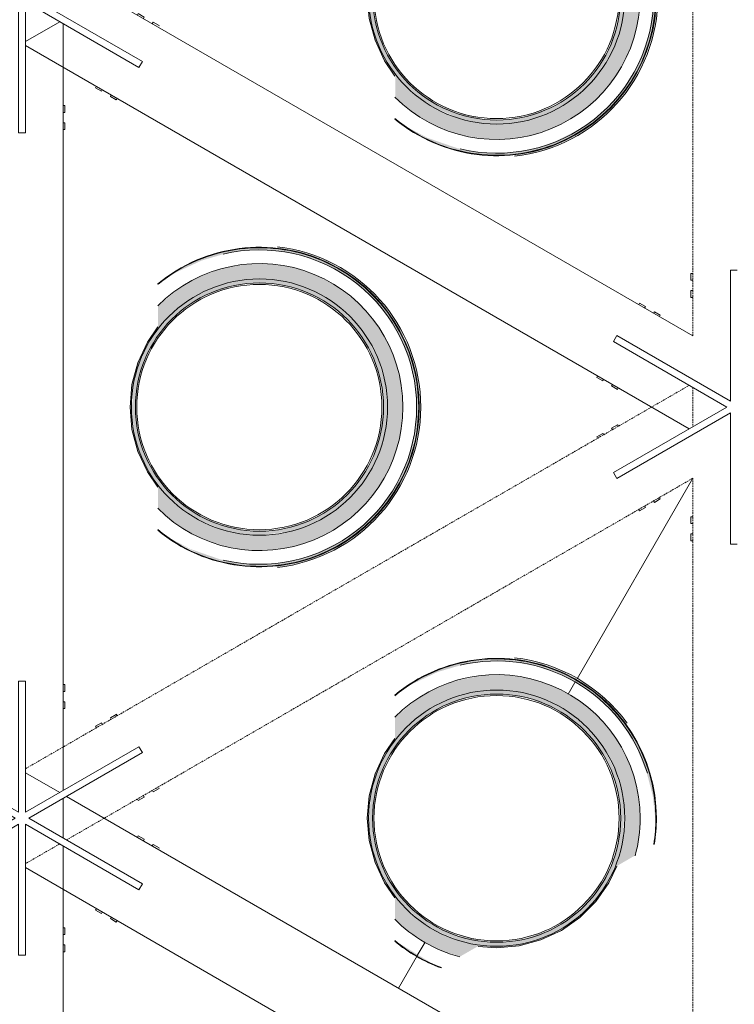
# Model space of a CAD drawing. Header units: centimetres. Extents: x 6036 to 22185, y 5782 to 11383.
# Tile 214 of 256: x 18829 to 19037, y 7948 to 8235. Entities that reach past the tile are written whole.
import ezdxf

# ---------------------------------------------------------------- set-up
doc = ezdxf.new("R2010")
doc.units = ezdxf.units.CM
doc.linetypes.add('Hidden', pattern=[0.714375, 0.47625, -0.238125])
doc.layers.add('A-FLOR', color=192, linetype='Continuous', lineweight=9)
doc.layers.add('A-GENM', color=13, linetype='Continuous', lineweight=9)

# ---------------------------------------------------------------- blocks, each defined once
blk = doc.blocks.new('WIND_SwietlikDachowy - WIND_SwietlikDachowy-V208-7-02 ZestMeble')
at = {"layer": 'A-GENM'}
for points in [[(3.85, -46.48), (11.45, -45.21), (18.74, -42.71), (25.51, -39.05), (32.99, -32.8), (36.81, -28.65), (41.02, -22.2), (44.11, -15.14), (46.01, -7.68), (46.64, 0), (46.01, 7.68), (44.11, 15.14), (41.02, 22.2), (36.81, 28.65), (31.59, 34.32), (25.51, 39.05), (18.74, 42.71), (11.45, 45.21), (3.85, 46.48), (-3.85, 46.48), (-11.45, 45.21), (-18.74, 42.71), (-25.51, 39.05), (-25.43, 38.93), (-16.89, 43.2), (-11.42, 45.08), (-3.84, 46.34), (3.84, 46.34), (11.42, 45.08), (18.68, 42.58), (25.43, 38.93), (31.49, 34.21), (36.7, 28.56), (40.9, 22.13), (44.29, 13.88), (45.87, 7.65), (46.5, 0), (45.77, -8.04), (43.98, -15.1), (40.9, -22.13), (35.41, -29.96), (31.49, -34.21), (25.43, -38.93), (18.68, -42.58), (11.42, -45.08), (3.84, -46.34), (-3.84, -46.34), (-11.42, -45.08), (-18.68, -42.58), (-25.43, -38.93), (-25.51, -39.05), (-16.89, -43.35), (-11.45, -45.21), (-3.85, -46.48)], [(46.01, 0), (46.5, 0), (45.86, 7.68), (43.96, 15.14), (40.85, 22.2), (36.62, 28.65), (31.36, 34.32), (25.21, 39.05), (18.3, 42.71), (10.59, 45.21), (3.79, 46.34), (-3.85, 46.34), (-11.45, 45.07), (-18.74, 42.55), (-25.51, 38.87), (-24.9, 39.05), (-16.89, 42.77), (-10.63, 44.6), (-3.79, 45.74), (3.84, 45.73), (11.42, 44.44), (18.74, 41.87), (25.51, 38.11), (31.59, 33.22), (36.85, 27.23), (41.02, 20.36), (43.67, 13.88), (45.27, 7.55), (45.9, 0)], [(5.21, -46.69), (8.05, -46.36), (15.05, -44.59), (22.92, -41.03), (28.87, -37.09), (34.57, -31.82), (38.8, -26.56), (42.44, -20.24), (45.27, -12.56), (46.64, -5.83), (47.1, 0), (46.01, 9.51), (43.98, 16.52), (40.9, 23.13), (36.7, 29.34), (32.12, 34.32), (26.15, 39.05), (19.58, 42.71), (12.81, 45.21), (5.21, 46.69), (5.21, 46.25), (12.96, 44.7), (19.97, 42.04), (26.47, 38.3), (32.99, 32.8), (37.26, 27.95), (41.28, 21.62), (44.43, 13.88), (46.11, 6.41), (46.5, -1.71), (45.87, -8.23), (43.41, -16.74), (40.37, -23.2), (35.6, -29.96), (31.09, -34.71), (25.1, -39.27), (18.44, -42.82), (11.27, -45.24), (5.21, -46.48)], [(-3.79, -46.34), (3.85, -46.34), (11.45, -45.07), (18.74, -42.55), (25.51, -38.87), (31.59, -34.11), (36.85, -28.32), (41.02, -21.85), (44.11, -14.57), (46.01, -5.97), (46.5, 0), (45.9, 0), (45.15, -8.04), (43.33, -15.1), (40.18, -22.13), (35.88, -28.56), (30.52, -34.21), (24.18, -38.93), (16.84, -42.58), (11.27, -44.5), (3.79, -45.74), (-3.84, -45.73), (-11.43, -44.47), (-20.21, -41.42), (-25.95, -38.38), (-25.21, -39.05), (-16.89, -43.2), (-10.59, -45.21), (-3.84, -46.34)]]:
    blk.add_hatch(color=256, dxfattribs=at).paths.add_polyline_path(points)
h = blk.add_hatch(color=256, dxfattribs=at)
h.paths.add_polyline_path([(-3.46, -41.76), (3.46, -41.76), (10.29, -40.62), (16.83, -38.37), (22.92, -35.08), (29.18, -29.96), (33.06, -25.74), (36.85, -19.94), (39.63, -13.6), (41.33, -6.9), (41.9, 0), (41.33, 6.9), (39.51, 13.88), (36.85, 19.94), (32.99, 25.82), (28.38, 30.83), (21.58, 35.8), (16.83, 38.37), (10.29, 40.62), (3.46, 41.76), (-3.46, 41.76), (-10.29, 40.62), (-16.89, 38.34), (-22.92, 35.08), (-29.64, 29.46), (-29.64, 23.33), (-32.78, 18.81), (-35.54, 12.86), (-37.23, 6.53), (-37.75, -0.61), (-36.83, -8.04), (-35.29, -13.42), (-32.45, -19.31), (-29.64, -23.33), (-29.64, -29.46), (-28.38, -30.83), (-22.92, -35.08), (-16.83, -38.37), (-10.29, -40.62)])
h.paths.add_polyline_path([(0, -37.4), (-6.49, -36.83), (-12.79, -35.14), (-18.7, -32.39), (-24.04, -28.65), (-29.64, -22.63), (-32.74, -17.96), (-35.52, -11.39), (-36.83, -6.49), (-37.23, 1.99), (-36.81, 6.56), (-34.64, 13.88), (-32.25, 18.9), (-28.65, 24.04), (-24.04, 28.65), (-16.89, 33.24), (-12.79, 35.14), (-6.49, 36.83), (0, 37.4), (8.05, 36.41), (12.79, 35.14), (18.7, 32.39), (24.04, 28.65), (28.65, 24.04), (32.99, 17.42), (35.14, 12.79), (36.83, 6.49), (37.4, 0), (36.42, -8.04), (35.14, -12.79), (32.39, -18.7), (28.65, -24.04), (24.04, -28.65), (18.7, -32.39), (12.79, -35.14), (6.49, -36.83)])
h = blk.add_hatch(color=256, dxfattribs=at)
h.paths.add_polyline_path([(0, -37.4), (8.05, -36.41), (12.79, -35.14), (18.7, -32.39), (24.04, -28.65), (28.65, -24.04), (32.99, -17.42), (35.14, -12.79), (36.83, -6.49), (37.4, 0), (36.72, 6.9), (34.64, 13.88), (31.52, 19.94), (28.38, 24.31), (22.92, 29.44), (18.7, 32.39), (12.79, 35.14), (6.49, 36.83), (0, 37.4), (-6.49, 36.83), (-12.79, 35.14), (-18.9, 32.25), (-24.3, 28.39), (-28.96, 23.6), (-32.74, 17.96), (-35.52, 11.39), (-36.83, 6.49), (-37.23, -1.99), (-36.42, -8.04), (-35.08, -12.93), (-32.25, -18.9), (-28.38, -24.31), (-22.92, -29.44), (-16.89, -33.24), (-11.39, -35.52), (-6.49, -36.83), (-3.46, -37.1)])
h.paths.add_polyline_path([(-3.34, -36.08), (-11.6, -34.19), (-17.48, -31.61), (-22.92, -27.92), (-27.05, -24.04), (-30.99, -18.7), (-33.87, -12.79), (-35.64, -6.39), (-36.23, 0), (-35.14, 8.31), (-33.39, 13.88), (-30.8, 19.07), (-26.77, 24.41), (-21.76, 28.96), (-15.37, 32.74), (-8.33, 35.14), (-3.34, 36.08), (4.82, 35.8), (10.29, 34.7), (17.48, 31.61), (22.92, 27.92), (27.05, 24.04), (30.99, 18.7), (33.87, 12.79), (35.63, 6.49), (36.23, 0), (35.14, -8.31), (32.99, -14.69), (30.8, -19.07), (26.77, -24.41), (21.83, -28.91), (16.15, -32.43), (8.05, -35.2), (3.34, -36.08), (0, -36.08)])
for centre, radius, start, end in [((0, 0), 46.64, 0, 129.6602), ((0, 0), 46.5, 0, 129.4422), ((0, 0), 47.1, 0, 83.6312), ((0, 0), 45.9, 0, 103.3981), ((0, 0), 41.9, 0, 135.1723), ((0, 0), 37.4, 0, 180), ((0, 0), 36.23, 0, 180), ((-0.04, 0), 35.8, 0, 180), ((0, 0), 37.4, 180, 0), ((0, 0), 36.23, 180, 0), ((0, 0), 46.64, 230.4141, 360), ((0, 0), 46.5, 230.2736, 0), ((0, 0), 45.9, 256.6019, 0), ((0, 0), 47.1, 276.3688, 360), ((-0.04, 0), 35.8, 180, 360), ((0, 0), 41.9, 224.8277, 360)]:
    blk.add_arc(centre, radius, start, end, dxfattribs=at)
blk = doc.blocks.new('WIND_SwietlikDachowy - WIND_SwietlikDachowy-V205-7-02 ZestMeble')
at = {"layer": 'A-GENM'}
for points in [[(-3.01, -46.48), (3.85, -46.48), (11.45, -45.21), (18.74, -42.71), (25.51, -39.05), (31.59, -34.32), (36.81, -28.65), (41.02, -22.2), (44.11, -15.14), (46.01, -7.68), (46.64, 0), (46.01, 7.68), (44.11, 15.14), (41.02, 22.2), (36.81, 28.65), (31.11, 34.69), (25.51, 39.05), (18.74, 42.71), (11.45, 45.21), (3.85, 46.48), (-3.85, 46.48), (-11.45, 45.21), (-18.74, 42.71), (-25.51, 39.05), (-25.43, 38.93), (-18.68, 42.58), (-11.42, 45.08), (-3.01, 46.34), (3.84, 46.34), (11.42, 45.08), (18.68, 42.58), (25.43, 38.93), (31.49, 34.21), (36.7, 28.56), (40.9, 22.13), (43.98, 15.1), (45.87, 7.65), (46.5, 0), (45.49, -9.15), (43.98, -15.1), (40.9, -22.13), (36.7, -28.56), (31.49, -34.21), (25.43, -38.93), (18.68, -42.58), (11.42, -45.08), (3.84, -46.34), (-3.84, -46.34), (-11.42, -45.08), (-18.68, -42.58), (-25.43, -38.93), (-25.51, -39.05), (-18.74, -42.71), (-11.45, -45.21), (-3.85, -46.48)], [(46.01, 0), (46.5, 0), (45.86, 7.68), (43.96, 15.14), (40.85, 22.2), (36.62, 28.65), (30.88, 34.69), (25.21, 39.05), (18.3, 42.71), (10.59, 45.21), (3.79, 46.34), (-3.85, 46.34), (-11.45, 45.07), (-18.74, 42.55), (-25.51, 38.87), (-24.9, 39.05), (-17.26, 42.66), (-10.63, 44.6), (-3.01, 45.74), (3.84, 45.73), (11.42, 44.44), (18.74, 41.87), (25.51, 38.11), (31.59, 33.22), (36.85, 27.23), (41.02, 20.36), (43.41, 14.9), (45.27, 7.55), (45.9, 0)], [(5.21, -46.69), (7.75, -46.43), (15.05, -44.59), (22.92, -41.03), (28.87, -37.09), (34.57, -31.82), (38.8, -26.56), (42.44, -20.24), (45.27, -12.56), (46.64, -5.83), (47.1, 0), (46.01, 9.51), (43.98, 16.52), (40.9, 23.13), (36.7, 29.34), (31.68, 34.69), (26.15, 39.05), (19.58, 42.71), (12.81, 45.21), (5.21, 46.69), (5.21, 46.25), (12.96, 44.7), (19.97, 42.04), (26.47, 38.3), (32.28, 33.56), (37.26, 27.95), (41.28, 21.62), (44.34, 14.24), (46.11, 6.41), (46.5, -1.71), (45.63, -9.15), (43.41, -16.74), (40.37, -23.2), (36.22, -29.28), (31.09, -34.71), (25.1, -39.27), (18.44, -42.82), (11.27, -45.24), (5.21, -46.48)], [(-3.79, -46.34), (3.85, -46.34), (11.45, -45.07), (18.74, -42.55), (25.51, -38.87), (31.59, -34.11), (36.85, -28.32), (41.02, -21.85), (44.11, -14.57), (46.01, -5.97), (46.5, 0), (45.9, 0), (44.87, -9.15), (43.33, -15.1), (40.18, -22.13), (35.88, -28.56), (30.52, -34.21), (24.18, -38.93), (16.84, -42.58), (11.27, -44.5), (3.79, -45.74), (-3.84, -45.73), (-11.43, -44.47), (-20.21, -41.42), (-25.95, -38.38), (-25.21, -39.05), (-18.3, -42.71), (-10.59, -45.21), (-3.84, -46.34)]]:
    blk.add_hatch(color=256, dxfattribs=at).paths.add_polyline_path(points)
h = blk.add_hatch(color=256, dxfattribs=at)
h.paths.add_polyline_path([(-3.46, -41.76), (3.46, -41.76), (10.29, -40.62), (16.83, -38.37), (22.92, -35.08), (28.38, -30.83), (33.06, -25.74), (36.85, -19.94), (39.63, -13.6), (41.33, -6.9), (41.9, 0), (41.33, 6.9), (39.63, 13.6), (36.85, 19.94), (33.06, 25.74), (28.38, 30.83), (21.93, 35.61), (16.83, 38.37), (10.29, 40.62), (3.46, 41.76), (-3.46, 41.76), (-10.29, 40.62), (-16.83, 38.37), (-23.41, 34.69), (-29.64, 29.46), (-29.64, 23.33), (-32.78, 18.81), (-35.56, 12.77), (-37.23, 6.53), (-37.75, -0.61), (-37.08, -7.12), (-35.29, -13.42), (-32.45, -19.31), (-29.64, -23.33), (-29.64, -29.46), (-27.94, -31.17), (-22.92, -35.08), (-16.83, -38.37), (-10.29, -40.62)])
h.paths.add_polyline_path([(0, -37.4), (-6.49, -36.83), (-12.79, -35.14), (-18.7, -32.39), (-24.04, -28.65), (-29.64, -22.63), (-32.74, -17.96), (-35.52, -11.39), (-36.83, -6.49), (-37.23, 1.99), (-36.81, 6.56), (-35.08, 12.93), (-32.25, 18.9), (-27.94, 24.75), (-24.04, 28.65), (-18.7, 32.39), (-12.79, 35.14), (-6.49, 36.83), (0, 37.4), (6.49, 36.83), (13.76, 34.69), (18.7, 32.39), (24.04, 28.65), (28.65, 24.04), (32.39, 18.7), (35.15, 12.77), (36.83, 6.49), (37.4, 0), (36.83, -6.49), (35.14, -12.79), (32.39, -18.7), (28.65, -24.04), (24.04, -28.65), (18.7, -32.39), (12.79, -35.14), (6.49, -36.83)])
h = blk.add_hatch(color=256, dxfattribs=at)
h.paths.add_polyline_path([(0, -37.4), (6.49, -36.83), (12.79, -35.14), (18.7, -32.39), (24.04, -28.65), (28.65, -24.04), (33.06, -17.25), (35.14, -12.79), (36.83, -6.49), (37.4, 0), (36.72, 6.9), (34.77, 13.6), (31.52, 19.94), (28.38, 24.31), (22.92, 29.44), (18.7, 32.39), (12.79, 35.14), (6.49, 36.83), (0, 37.4), (-6.49, 36.83), (-13.76, 34.69), (-18.9, 32.25), (-24.3, 28.39), (-28.96, 23.6), (-32.74, 17.96), (-35.52, 11.39), (-36.83, 6.49), (-37.23, -1.99), (-36.81, -6.56), (-35.08, -12.93), (-32.25, -18.9), (-27.94, -24.75), (-22.92, -29.44), (-17.96, -32.74), (-11.39, -35.52), (-6.49, -36.83), (-3.01, -37.14)])
h.paths.add_polyline_path([(3.34, -36.08), (-3.46, -36.05), (-11.6, -34.19), (-17.48, -31.61), (-22.92, -27.92), (-27.05, -24.04), (-30.99, -18.7), (-33.87, -12.79), (-35.64, -6.39), (-36.23, 0), (-35.14, 8.31), (-33.78, 13.09), (-30.8, 19.07), (-26.77, 24.41), (-21.76, 28.96), (-15.37, 32.74), (-8.33, 35.14), (-3.01, 36.08), (3.46, 36.05), (10.32, 34.69), (17.48, 31.61), (22.92, 27.92), (27.05, 24.04), (30.99, 18.7), (33.87, 12.77), (35.63, 6.49), (36.23, 0), (35.14, -8.31), (33.06, -14.53), (30.8, -19.07), (26.77, -24.41), (21.83, -28.91), (16.15, -32.43), (8.33, -35.14), (3.46, -36.05)])
for centre, radius, start, end in [((0, 0), 46.64, 0, 129.5859), ((0, 0), 46.5, 0, 129.7264), ((0, 0), 47.1, 0, 83.6312), ((0, 0), 45.9, 0, 103.3981), ((0, 0), 41.9, 0, 135.1723), ((0, 0), 37.4, 0, 180), ((0, 0), 36.23, 0, 180), ((-0.04, 0), 35.8, 0, 180), ((0, 0), 37.4, 180, 0), ((0, 0), 36.23, 180, 0), ((0, 0), 46.64, 230.4141, 360), ((0, 0), 46.5, 230.2736, 0), ((0, 0), 45.9, 256.6019, 0), ((0, 0), 47.1, 276.3688, 360), ((-0.04, 0), 35.8, 180, 360), ((0, 0), 41.9, 224.8277, 360)]:
    blk.add_arc(centre, radius, start, end, dxfattribs=at)
blk = doc.blocks.new('WIND_SwietlikDachowy - WIND_SwietlikDachowy-V213-7-02 ZestMeble')
at = {"layer": 'A-GENM'}
h = blk.add_hatch(color=256, dxfattribs=at)
h.paths.add_polyline_path([(-16.21, -43.58), (-16.41, -43.36), (-18.68, -42.58), (-25.43, -38.93), (-25.51, -39.05), (-18.74, -42.71), (-16.65, -43.43)])
h.paths.add_polyline_path([(46.01, -7.68), (46.64, 0), (46.01, 7.68), (44.11, 15.14), (41.02, 22.2), (36.81, 28.65), (31.59, 34.32), (25.51, 39.05), (18.74, 42.71), (11.45, 45.21), (3.85, 46.48), (-5.52, 46.2), (-11.45, 45.21), (-18.74, 42.71), (-25.51, 39.05), (-25.43, 38.93), (-18.68, 42.58), (-11.36, 45.09), (-3.84, 46.34), (4.66, 46.2), (11.42, 45.08), (18.68, 42.58), (25.43, 38.93), (31.49, 34.21), (36.7, 28.56), (40.9, 22.13), (43.98, 15.1), (45.87, 7.65), (46.5, 0), (45.87, -7.65)])
for points in [[(46.5, 0), (45.86, 7.68), (43.96, 15.14), (40.85, 22.2), (36.62, 28.65), (31.36, 34.32), (25.21, 39.05), (18.3, 42.71), (10.59, 45.21), (3.79, 46.34), (-4.66, 46.2), (-11.45, 45.07), (-18.74, 42.55), (-25.51, 38.87), (-24.9, 39.05), (-17.27, 42.66), (-10.69, 44.59), (-3.79, 45.74), (3.84, 45.73), (11.45, 44.43), (18.74, 41.87), (25.51, 38.11), (31.59, 33.22), (36.85, 27.23), (41.02, 20.36), (43.88, 13.06), (45.56, 6.59), (46.3, 0)], [(37.46, 27.65), (37.91, 27.91), (32.12, 34.32), (26.15, 39.05), (19.58, 42.71), (12.81, 45.21), (5.15, 46.69), (5.15, 46.27), (12.96, 44.7), (19.97, 42.04), (26.47, 38.3), (32.28, 33.56), (37.26, 27.95)], [(-16.05, -43.49), (-19.1, -42.26), (-28.61, -36.41), (-25.21, -39.05), (-18.3, -42.71), (-16.41, -43.36)]]:
    blk.add_hatch(color=256, dxfattribs=at).paths.add_polyline_path(points)
h = blk.add_hatch(color=256, dxfattribs=at)
h.paths.add_polyline_path([(-10.79, -40.45), (-5.38, -37.33), (0.3, -37.77), (6.82, -37.16), (13.58, -35.22), (19.06, -32.62), (24.41, -28.84), (29.03, -24.19), (32.78, -18.81), (35.38, -13.79), (40.3, -10.95), (41.33, -6.9), (41.9, 0), (41.33, 6.9), (39.63, 13.6), (36.85, 19.94), (33.06, 25.74), (28.38, 30.83), (22.92, 35.08), (16.83, 38.37), (10.29, 40.62), (3.46, 41.76), (-3.46, 41.76), (-11.36, 40.25), (-16.83, 38.37), (-22.92, 35.08), (-29.7, 29.39), (-29.7, 23.24), (-32.78, 18.81), (-35.54, 12.86), (-37.23, 6.53), (-37.75, -0.61), (-37.08, -7.12), (-35.29, -13.41), (-32.28, -19.55), (-29.7, -23.24), (-29.7, -29.39), (-28.38, -30.83), (-22.92, -35.08), (-16.83, -38.37), (-11.36, -40.25)])
h.paths.add_polyline_path([(0, -37.4), (-6.49, -36.83), (-12.79, -35.14), (-18.7, -32.39), (-24.04, -28.65), (-29.7, -22.54), (-32.75, -17.94), (-35.52, -11.37), (-36.83, -6.49), (-37.23, 1.99), (-36.81, 6.56), (-35.08, 12.92), (-32.26, 18.89), (-28.4, 24.29), (-24.04, 28.65), (-18.7, 32.39), (-11.36, 35.53), (-6.49, 36.83), (0, 37.4), (6.49, 36.83), (13.58, 34.78), (18.7, 32.39), (24.04, 28.65), (28.65, 24.04), (32.39, 18.7), (35.14, 12.79), (36.83, 6.49), (37.4, 0), (36.83, -6.49), (34.42, -14.35), (31.79, -19.55), (28.38, -24.31), (23.59, -28.97), (17.94, -32.75), (11.36, -35.53), (6.49, -36.83), (1.94, -37.23)])
h = blk.add_hatch(color=256, dxfattribs=at)
h.paths.add_polyline_path([(0, -37.4), (6.49, -36.83), (13.58, -34.78), (18.88, -32.26), (24.29, -28.41), (28.95, -23.61), (32.73, -17.97), (35.52, -11.4), (36.83, -6.49), (37.23, 2), (36.81, 6.57), (34.77, 13.6), (31.52, 19.94), (28.38, 24.31), (22.92, 29.44), (18.7, 32.39), (12.79, 35.14), (6.49, 36.83), (0, 37.4), (-6.49, 36.83), (-12.95, 35.07), (-18.92, 32.24), (-24.31, 28.38), (-28.96, 23.59), (-32.74, 17.95), (-35.52, 11.38), (-36.83, 6.49), (-37.23, -1.99), (-36.81, -6.56), (-35.09, -12.92), (-31.79, -19.55), (-28.38, -24.31), (-22.92, -29.44), (-18, -32.72), (-11.36, -35.53), (-6.49, -36.83), (-0.03, -37.4)])
h.paths.add_polyline_path([(-0.03, -36.08), (-3.46, -36.05), (-11.6, -34.19), (-17.48, -31.61), (-22.92, -27.92), (-27.05, -24.04), (-30.99, -18.7), (-33.87, -12.79), (-35.63, -6.49), (-36.23, 0), (-35.14, 8.31), (-33.78, 13.09), (-30.8, 19.07), (-26.77, 24.41), (-21.78, 28.95), (-15.39, 32.73), (-8.33, 35.14), (-3.34, 36.08), (3.46, 36.05), (10.29, 34.7), (17.48, 31.61), (22.92, 27.92), (27.05, 24.04), (30.99, 18.7), (33.87, 12.79), (35.63, 6.49), (36.23, 0), (35.14, -8.31), (33.78, -13.09), (30.44, -19.55), (26.77, -24.41), (21.75, -28.97), (15.34, -32.75), (8.33, -35.14), (3.34, -36.08), (0, -36.08)])
for centre, radius, start, end in [((0, 0), 46.64, 0, 129.6884), ((0, 0), 46.5, 0, 129.8292), ((0, 0), 47.1, 36, 83.7116), ((0, 0), 45.9, 16.5746, 103.4814), ((0, 0), 41.9, 0, 135.3053), ((0, 0), 37.4, 0, 180), ((0, 0), 36.23, 0, 180), ((-0.04, 0), 35.8, 0, 180), ((0, 0), 37.4, 180, 0), ((0, 0), 36.23, 180, 0), ((0, 0), 46.5, 350.5263, 0), ((0, 0), 46.64, 350.5263, 360), ((-0.04, 0), 35.8, 180, 360), ((0, 0), 41.9, 344.7999, 360), ((0, 0), 41.9, 224.6947, 255.0667), ((0, 0), 46.64, 230.3116, 249.5977), ((0, 0), 46.5, 230.1708, 249.7447)]:
    blk.add_arc(centre, radius, start, end, dxfattribs=at)
blk = doc.blocks.new('GEMO_Zwornik - GEMO_Zwornik-V240-7-02 ZestMeble')
at = {"layer": 'A-GENM'}
for p, q in [((-12.5, 39), (-12, 39)), ((-12.5, 39), (-12.5, 37)), ((-1, 1.73), (-1, 40)), ((-1, 40), (1, 40)), ((1, 40), (1, 1.73)), ((12, 39), (12.5, 39)), ((12.5, 37), (12.5, 39)), ((-12, 37), (-12.5, 37)), ((12.5, 37), (12, 37)), ((-12.5, 34), (-12, 34)), ((-12.5, 34), (-12.5, 32)), ((-12, 32), (-12.5, 32)), ((12, 34), (12.5, 34)), ((12.5, 32), (12, 32)), ((12.5, 32), (12.5, 34)), ((-27.77, 29.89), (-27.52, 30.33)), ((-25.79, 29.33), (-27.52, 30.33)), ((-25.79, 29.33), (-26.04, 28.89)), ((27.5, 30.31), (25.79, 29.33)), ((26.04, 28.89), (25.79, 29.33)), ((27.52, 30.33), (27.51, 30.32)), ((27.52, 30.33), (27.77, 29.89)), ((-23.44, 27.39), (-23.19, 27.83)), ((-21.46, 26.83), (-23.19, 27.83)), ((-21.46, 26.83), (-21.71, 26.39)), ((23.19, 27.83), (21.46, 26.83)), ((21.71, 26.39), (21.46, 26.83)), ((23.19, 27.83), (23.44, 27.39)), ((-35.14, 19.13), (-34.14, 20.87)), ((-34.14, 20.87), (-1, 1.73)), ((1, 1.73), (34.14, 20.87)), ((34.14, 20.87), (35.14, 19.13)), ((-2, 0), (-35.14, 19.13)), ((35.14, 19.13), (2, 0)), ((-40.02, 8.67), (-39.77, 9.11)), ((-40.02, 8.67), (-38.29, 7.67)), ((38.29, 7.67), (40.02, 8.67)), ((39.97, 8.77), (40.02, 8.67)), ((-38.04, 8.11), (-38.29, 7.67)), ((-35.69, 6.17), (-35.44, 6.61)), ((-35.69, 6.17), (-33.96, 5.17)), ((33.96, 5.17), (35.69, 6.17)), ((35.44, 6.61), (35.69, 6.17)), ((38.29, 7.67), (38.19, 7.85)), ((-33.71, 5.61), (-33.96, 5.17)), ((33.96, 5.17), (33.74, 5.56)), ((-35.14, -19.13), (-2, 0)), ((-1, -1.73), (-34.14, -20.87)), ((-1, -40), (-1, -1.73)), ((34.14, -20.87), (1, -1.73)), ((1, -1.73), (1, -40)), ((2, 0), (35.14, -19.13)), ((-33.96, -5.17), (-35.69, -6.17)), ((-33.96, -5.17), (-33.71, -5.61)), ((33.74, -5.56), (33.96, -5.17)), ((35.69, -6.17), (33.96, -5.17)), ((-38.29, -7.67), (-40.02, -8.67)), ((-38.29, -7.67), (-38.04, -8.11)), ((-35.44, -6.61), (-35.69, -6.17)), ((35.69, -6.17), (35.44, -6.61)), ((38.04, -8.11), (38.29, -7.67)), ((40.02, -8.67), (38.29, -7.67)), ((-39.77, -9.11), (-40.02, -8.67)), ((40.02, -8.67), (39.97, -8.77)), ((-34.14, -20.87), (-35.14, -19.13)), ((35.14, -19.13), (34.14, -20.87)), ((-23.19, -27.83), (-23.44, -27.39)), ((-23.19, -27.83), (-21.46, -26.83)), ((-21.71, -26.39), (-21.46, -26.83)), ((21.46, -26.83), (21.71, -26.39)), ((21.46, -26.83), (23.19, -27.83)), ((23.44, -27.39), (23.19, -27.83)), ((-27.52, -30.33), (-27.77, -29.89)), ((-27.52, -30.33), (-25.79, -29.33)), ((-26.04, -28.89), (-25.79, -29.33)), ((25.79, -29.33), (26.04, -28.89)), ((25.79, -29.33), (27.5, -30.31)), ((27.51, -30.32), (27.52, -30.33)), ((27.77, -29.89), (27.52, -30.33)), ((-12.5, -32), (-12, -32)), ((-12.5, -32), (-12.5, -34)), ((-12, -34), (-12.5, -34)), ((12, -32), (12.5, -32)), ((12.5, -34), (12, -34)), ((12.5, -34), (12.5, -32)), ((-12.5, -37), (-12, -37)), ((-12.5, -37), (-12.5, -39)), ((12, -37), (12.5, -37)), ((12.5, -39), (12.5, -37)), ((-12, -39), (-12.5, -39)), ((1, -40), (-1, -40)), ((12.5, -39), (12, -39))]:
    blk.add_line(p, q, dxfattribs=at)
blk = doc.blocks.new('GEMO_Zwornik - GEMO_Zwornik-V247-7-02 ZestMeble')
at = {"layer": 'A-GENM'}
for p, q in [((-12.5, 39), (-12, 39)), ((-12.5, 39), (-12.5, 37)), ((-1, 1.73), (-1, 40)), ((-1, 40), (1, 40)), ((1, 40), (1, 1.73)), ((12, 39), (12.5, 39)), ((12.5, 37), (12.5, 39)), ((-12, 37), (-12.5, 37)), ((12.5, 37), (12, 37)), ((-12.5, 34), (-12, 34)), ((-12.5, 34), (-12.5, 32)), ((-12, 32), (-12.5, 32)), ((12, 34), (12.5, 34)), ((12.5, 32), (12, 32)), ((12.5, 32), (12.5, 34)), ((-27.77, 29.89), (-27.52, 30.33)), ((-25.79, 29.33), (-27.52, 30.33)), ((-25.79, 29.33), (-26.04, 28.89)), ((27.5, 30.31), (25.79, 29.33)), ((26.04, 28.89), (25.79, 29.33)), ((27.52, 30.33), (27.51, 30.32)), ((27.52, 30.33), (27.77, 29.89)), ((-23.44, 27.39), (-23.19, 27.83)), ((-21.46, 26.83), (-23.19, 27.83)), ((-21.46, 26.83), (-21.71, 26.39)), ((23.19, 27.83), (21.46, 26.83)), ((21.71, 26.39), (21.46, 26.83)), ((23.19, 27.83), (23.44, 27.39)), ((-35.14, 19.13), (-34.14, 20.87)), ((-34.14, 20.87), (-1, 1.73)), ((1, 1.73), (34.14, 20.87)), ((34.14, 20.87), (35.14, 19.13)), ((-2, 0), (-35.14, 19.13)), ((35.14, 19.13), (2, 0)), ((-40.02, 8.67), (-39.86, 8.95)), ((-40.02, 8.67), (-38.29, 7.67)), ((38.29, 7.67), (40.02, 8.67)), ((39.86, 8.95), (40.02, 8.67)), ((-38.04, 8.11), (-38.29, 7.67)), ((-35.69, 6.17), (-35.44, 6.61)), ((-35.69, 6.17), (-33.96, 5.17)), ((33.96, 5.17), (35.69, 6.17)), ((35.44, 6.61), (35.69, 6.17)), ((38.29, 7.67), (38.04, 8.11)), ((-33.71, 5.61), (-33.96, 5.17)), ((33.96, 5.17), (33.74, 5.56)), ((-35.14, -19.13), (-2, 0)), ((-1, -1.73), (-34.14, -20.87)), ((-1, -40), (-1, -1.73)), ((34.14, -20.87), (1, -1.73)), ((1, -1.73), (1, -40)), ((2, 0), (35.14, -19.13)), ((-33.96, -5.17), (-35.69, -6.17)), ((-33.96, -5.17), (-33.71, -5.61)), ((33.74, -5.56), (33.96, -5.17)), ((35.69, -6.17), (33.96, -5.17)), ((-38.29, -7.67), (-40.02, -8.67)), ((-38.29, -7.67), (-38.04, -8.11)), ((-35.44, -6.61), (-35.69, -6.17)), ((35.69, -6.17), (35.44, -6.61)), ((38.04, -8.11), (38.29, -7.67)), ((40.02, -8.67), (38.29, -7.67)), ((-39.77, -9.11), (-40.02, -8.67)), ((40.02, -8.67), (39.97, -8.77)), ((-34.14, -20.87), (-35.14, -19.13)), ((35.14, -19.13), (34.14, -20.87)), ((-23.19, -27.83), (-23.44, -27.39)), ((-23.19, -27.83), (-21.46, -26.83)), ((-21.71, -26.39), (-21.46, -26.83)), ((21.46, -26.83), (21.56, -26.66)), ((21.46, -26.83), (23.19, -27.83)), ((23.44, -27.39), (23.19, -27.83)), ((-27.52, -30.33), (-27.77, -29.89)), ((-27.52, -30.33), (-25.79, -29.33)), ((-26.04, -28.89), (-25.79, -29.33)), ((25.79, -29.33), (26.04, -28.89)), ((25.79, -29.33), (27.5, -30.31)), ((27.51, -30.32), (27.52, -30.33)), ((27.77, -29.89), (27.52, -30.33)), ((-12.5, -32), (-12, -32)), ((-12.5, -32), (-12.5, -34)), ((-12, -34), (-12.5, -34)), ((12, -32), (12.5, -32)), ((12.5, -34), (12, -34)), ((12.5, -34), (12.5, -32)), ((-12.5, -37), (-12, -37)), ((-12.5, -37), (-12.5, -39)), ((12, -37), (12.5, -37)), ((12.5, -39), (12.5, -37)), ((-12, -39), (-12.5, -39)), ((1, -40), (-1, -40)), ((12.5, -39), (12, -39))]:
    blk.add_line(p, q, dxfattribs=at)

msp = doc.modelspace()

# ---------------------------------------------------------------- linework, layer by layer
at = {"layer": 'A-FLOR', "color": 10, "linetype": 'Hidden'}
for p, q in [((19025.21, 8142.67), (19025.21, 8353.8)), ((18830.36, 8016.32), (19024.21, 8128.24)), ((19025.21, 8127.66), (19025.21, 8116.11)), ((19025.21, 8101.1), (18842.36, 7995.54)), ((19025.21, 7889.97), (19025.21, 8101.1)), ((18840.36, 7994.38), (18830.36, 7988.61))]:
    msp.add_line(p, q, dxfattribs=at)
at = {"layer": 'A-FLOR'}
for p, q in [((18842.36, 8248.24), (19025.21, 8142.67)), ((18840.36, 8234.38), (18830.36, 8228.61)), ((18841.36, 8233.8), (18841.36, 8009.97)), ((19024.21, 8115.54), (18830.36, 8227.45)), ((18991.43, 8042.59), (19025.21, 8101.1)), ((18988.83, 8038.08), (18990.82, 8041.54)), ((18830.36, 8015.17), (18840.36, 8009.39)), ((18841.36, 8007.66), (18841.36, 7996.11)), ((18842.36, 8008.24), (19036.21, 7896.32)), ((18841.36, 7993.8), (18841.36, 7782.67)), ((19024.21, 7875.54), (18830.36, 7987.45)), ((18944.76, 7961.76), (18947.05, 7965.73)), ((18939.29, 7952.28), (18944.71, 7961.68))]:
    msp.add_line(p, q, dxfattribs=at)
at = {"layer": 'A-FLOR', "flags": 128}
for points in [[(18938.27, 8218.51), (18935.24, 8222.99), (18932.45, 8228.96), (18930.75, 8235.32), (18930.17, 8241.89)], [(18868.99, 8145.27), (18865.95, 8140.79), (18863.17, 8134.82), (18861.46, 8128.45), (18860.89, 8121.89)], [(18860.89, 8121.89), (18861.46, 8115.32), (18863.17, 8108.96), (18865.95, 8102.99), (18868.99, 8098.51)], [(18930.17, 8001.89), (18930.75, 8008.45), (18932.45, 8014.81), (18935.23, 8020.78), (18938.2, 8025.18)], [(18938.2, 7978.6), (18935.23, 7983), (18932.45, 7988.97), (18930.75, 7995.33), (18930.17, 8001.89)], [(18962.58, 7964.47), (18967.94, 7964.09), (18974.51, 7964.66), (18980.88, 7966.36), (18986.86, 7969.14), (18992.26, 7972.92), (18996.92, 7977.58), (19000.7, 7982.98), (19003.07, 7987.86)]]:
    msp.add_lwpolyline(points, dxfattribs=at)
at = {"layer": 'A-GENM'}
for p, q in [((19024.71, 8160.89), (19025.21, 8160.89)), ((19024.71, 8160.89), (19025.21, 8160.89)), ((19024.71, 8160.89), (19025.21, 8160.89)), ((19024.71, 8160.89), (19025.21, 8160.89)), ((19024.71, 8160.89), (19025.21, 8160.89)), ((19024.71, 8160.89), (19025.21, 8160.89)), ((19024.71, 8160.89), (19025.21, 8160.89)), ((19024.71, 8160.89), (19025.21, 8160.89)), ((19024.71, 8160.89), (19024.71, 8158.89)), ((19024.71, 8160.89), (19024.71, 8158.89)), ((19024.71, 8160.89), (19024.71, 8158.89)), ((19024.71, 8160.89), (19024.71, 8158.89)), ((19024.71, 8160.89), (19024.71, 8158.89)), ((19024.71, 8160.89), (19024.71, 8158.89)), ((19024.71, 8160.89), (19024.71, 8158.89)), ((19024.71, 8160.89), (19024.71, 8158.89)), ((19024.71, 8160.89), (19024.71, 8158.89)), ((19024.71, 8160.89), (19024.71, 8158.89)), ((19024.71, 8160.89), (19024.71, 8158.89)), ((19024.71, 8160.89), (19024.71, 8158.89)), ((19024.71, 8160.89), (19024.71, 8158.89)), ((19024.71, 8160.89), (19024.71, 8158.89)), ((19024.71, 8160.89), (19024.71, 8158.89)), ((19024.71, 8160.89), (19024.71, 8158.89)), ((19036.21, 8123.62), (19036.21, 8161.89)), ((19036.21, 8161.89), (19038.21, 8161.89)), ((19025.21, 8158.89), (19024.71, 8158.89)), ((19025.21, 8158.89), (19024.71, 8158.89)), ((19025.21, 8158.89), (19024.71, 8158.89)), ((19025.21, 8158.89), (19024.71, 8158.89)), ((19025.21, 8158.89), (19024.71, 8158.89)), ((19025.21, 8158.89), (19024.71, 8158.89)), ((19025.21, 8158.89), (19024.71, 8158.89)), ((19025.21, 8158.89), (19024.71, 8158.89)), ((19024.71, 8155.89), (19025.21, 8155.89)), ((19024.71, 8155.89), (19025.21, 8155.89)), ((19024.71, 8155.89), (19025.21, 8155.89)), ((19024.71, 8155.89), (19025.21, 8155.89)), ((19024.71, 8155.89), (19025.21, 8155.89)), ((19024.71, 8155.89), (19025.21, 8155.89)), ((19024.71, 8155.89), (19025.21, 8155.89)), ((19024.71, 8155.89), (19025.21, 8155.89)), ((19024.71, 8155.89), (19024.71, 8153.89)), ((19024.71, 8155.89), (19024.71, 8153.89)), ((19024.71, 8155.89), (19024.71, 8153.89)), ((19024.71, 8155.89), (19024.71, 8153.89)), ((19024.71, 8155.89), (19024.71, 8153.89)), ((19024.71, 8155.89), (19024.71, 8153.89)), ((19024.71, 8155.89), (19024.71, 8153.89)), ((19024.71, 8155.89), (19024.71, 8153.89)), ((19024.71, 8155.89), (19024.71, 8153.89)), ((19024.71, 8155.89), (19024.71, 8153.89)), ((19024.71, 8155.89), (19024.71, 8153.89)), ((19024.71, 8155.89), (19024.71, 8153.89)), ((19024.71, 8155.89), (19024.71, 8153.89)), ((19024.71, 8155.89), (19024.71, 8153.89)), ((19024.71, 8155.89), (19024.71, 8153.89)), ((19024.71, 8155.89), (19024.71, 8153.89)), ((19025.21, 8153.89), (19024.71, 8153.89)), ((19025.21, 8153.89), (19024.71, 8153.89)), ((19025.21, 8153.89), (19024.71, 8153.89)), ((19025.21, 8153.89), (19024.71, 8153.89)), ((19025.21, 8153.89), (19024.71, 8153.89)), ((19025.21, 8153.89), (19024.71, 8153.89)), ((19025.21, 8153.89), (19024.71, 8153.89)), ((19025.21, 8153.89), (19024.71, 8153.89)), ((19009.44, 8151.78), (19009.69, 8152.21)), ((19011.42, 8151.21), (19009.69, 8152.21)), ((19011.42, 8151.21), (19011.17, 8150.78)), ((19013.77, 8149.28), (19014.02, 8149.71)), ((19015.75, 8148.71), (19014.02, 8149.71)), ((19015.75, 8148.71), (19015.5, 8148.28)), ((19002.07, 8141.02), (19003.07, 8142.75)), ((19003.07, 8142.75), (19036.21, 8123.62)), ((19035.21, 8121.89), (19002.07, 8141.02)), ((18997.19, 8130.56), (18997.44, 8130.99)), ((18997.19, 8130.56), (18998.92, 8129.56)), ((18999.17, 8129.99), (18998.92, 8129.56)), ((19001.52, 8128.06), (19001.77, 8128.49)), ((19001.52, 8128.06), (19003.25, 8127.06)), ((19003.37, 8127.27), (19003.25, 8127.06)), ((19002.07, 8102.75), (19035.21, 8121.89)), ((19036.21, 8120.16), (19003.07, 8101.02)), ((19036.21, 8081.89), (19036.21, 8120.16)), ((19003.25, 8116.71), (19001.52, 8115.71)), ((19003.25, 8116.71), (19003.5, 8116.28)), ((18998.92, 8114.21), (18997.19, 8113.21)), ((18998.92, 8114.21), (18999.13, 8113.85)), ((19001.77, 8115.28), (19001.52, 8115.71)), ((18997.44, 8112.78), (18997.19, 8113.21)), ((19003.07, 8101.02), (19002.07, 8102.75)), ((19014.02, 8094.06), (19013.77, 8094.49)), ((19014.02, 8094.06), (19015.75, 8095.06)), ((19015.5, 8095.49), (19015.75, 8095.06)), ((19009.69, 8091.56), (19009.47, 8091.93)), ((19009.69, 8091.56), (19011.42, 8092.56)), ((19011.17, 8092.99), (19011.42, 8092.56)), ((19024.71, 8089.89), (19025.21, 8089.89)), ((19024.71, 8089.89), (19025.21, 8089.89)), ((19024.71, 8089.89), (19025.21, 8089.89)), ((19024.71, 8089.89), (19025.21, 8089.89)), ((19024.71, 8089.89), (19025.21, 8089.89)), ((19024.71, 8089.89), (19025.21, 8089.89)), ((19024.71, 8089.89), (19025.21, 8089.89)), ((19024.71, 8089.89), (19025.21, 8089.89)), ((19024.71, 8089.89), (19024.71, 8087.89)), ((19024.71, 8089.89), (19024.71, 8087.89)), ((19024.71, 8089.89), (19024.71, 8087.89)), ((19024.71, 8089.89), (19024.71, 8087.89)), ((19024.71, 8089.89), (19024.71, 8087.89)), ((19024.71, 8089.89), (19024.71, 8087.89)), ((19024.71, 8089.89), (19024.71, 8087.89)), ((19024.71, 8089.89), (19024.71, 8087.89)), ((19024.71, 8089.89), (19024.71, 8087.89)), ((19024.71, 8089.89), (19024.71, 8087.89)), ((19024.71, 8089.89), (19024.71, 8087.89)), ((19024.71, 8089.89), (19024.71, 8087.89)), ((19024.71, 8089.89), (19024.71, 8087.89)), ((19024.71, 8089.89), (19024.71, 8087.89)), ((19024.71, 8089.89), (19024.71, 8087.89)), ((19024.71, 8089.89), (19024.71, 8087.89)), ((19025.21, 8087.89), (19024.71, 8087.89)), ((19025.21, 8087.89), (19024.71, 8087.89)), ((19025.21, 8087.89), (19024.71, 8087.89)), ((19025.21, 8087.89), (19024.71, 8087.89)), ((19025.21, 8087.89), (19024.71, 8087.89)), ((19025.21, 8087.89), (19024.71, 8087.89)), ((19025.21, 8087.89), (19024.71, 8087.89)), ((19025.21, 8087.89), (19024.71, 8087.89)), ((19024.71, 8084.89), (19025.21, 8084.89)), ((19024.71, 8084.89), (19025.21, 8084.89)), ((19024.71, 8084.89), (19025.21, 8084.89)), ((19024.71, 8084.89), (19025.21, 8084.89)), ((19024.71, 8084.89), (19025.21, 8084.89)), ((19024.71, 8084.89), (19025.21, 8084.89)), ((19024.71, 8084.89), (19025.21, 8084.89)), ((19024.71, 8084.89), (19025.21, 8084.89)), ((19024.71, 8084.89), (19024.71, 8082.89)), ((19024.71, 8084.89), (19024.71, 8082.89)), ((19024.71, 8084.89), (19024.71, 8082.89)), ((19024.71, 8084.89), (19024.71, 8082.89)), ((19024.71, 8084.89), (19024.71, 8082.89)), ((19024.71, 8084.89), (19024.71, 8082.89)), ((19024.71, 8084.89), (19024.71, 8082.89)), ((19024.71, 8084.89), (19024.71, 8082.89)), ((19024.71, 8084.89), (19024.71, 8082.89)), ((19024.71, 8084.89), (19024.71, 8082.89)), ((19024.71, 8084.89), (19024.71, 8082.89)), ((19024.71, 8084.89), (19024.71, 8082.89)), ((19024.71, 8084.89), (19024.71, 8082.89)), ((19024.71, 8084.89), (19024.71, 8082.89)), ((19024.71, 8084.89), (19024.71, 8082.89)), ((19024.71, 8084.89), (19024.71, 8082.89)), ((19025.21, 8082.89), (19024.71, 8082.89)), ((19025.21, 8082.89), (19024.71, 8082.89)), ((19025.21, 8082.89), (19024.71, 8082.89)), ((19025.21, 8082.89), (19024.71, 8082.89)), ((19025.21, 8082.89), (19024.71, 8082.89)), ((19025.21, 8082.89), (19024.71, 8082.89)), ((19025.21, 8082.89), (19024.71, 8082.89)), ((19025.21, 8082.89), (19024.71, 8082.89)), ((19038.21, 8081.89), (19036.21, 8081.89))]:
    msp.add_line(p, q, dxfattribs=at)

# ---------------------------------------------------------------- block references
for name, p in [('WIND_SwietlikDachowy - WIND_SwietlikDachowy-V205-7-02 ZestMeble', (18967.97, 8241.89)), ('GEMO_Zwornik - GEMO_Zwornik-V247-7-02 ZestMeble', (18829.36, 8241.89)), ('WIND_SwietlikDachowy - WIND_SwietlikDachowy-V208-7-02 ZestMeble', (18898.69, 8121.89)), ('WIND_SwietlikDachowy - WIND_SwietlikDachowy-V213-7-02 ZestMeble', (18967.97, 8001.89)), ('GEMO_Zwornik - GEMO_Zwornik-V240-7-02 ZestMeble', (18829.36, 8001.89))]:
    msp.add_blockref(name, p, dxfattribs=at)

doc.saveas('drawing.dxf')
